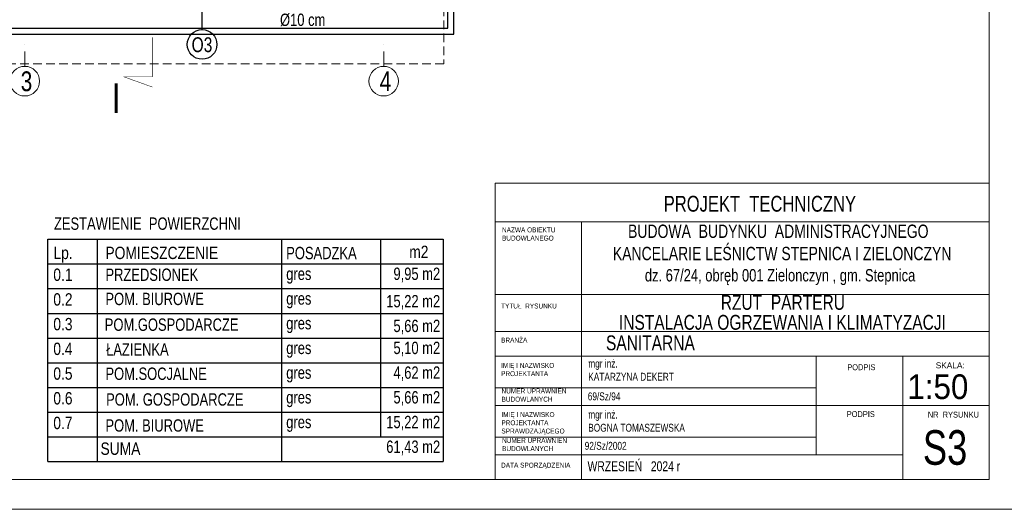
# Model space of a CAD drawing. Header units: inches. Extents: x 67073 to 287261, y -76160 to 48412.
# Tile 70 of 117: x 84219 to 85216, y -42402 to -41907. Entities that reach past the tile are written whole.
import ezdxf
from ezdxf.enums import TextEntityAlignment as Align

# ---------------------------------------------------------------- set-up
doc = ezdxf.new("R2010")
doc.units = ezdxf.units.IN
doc.header["$MEASUREMENT"] = 0
doc.linetypes.add('DASHDOT', pattern=[1, 0.5, -0.25, 0, -0.25])
doc.linetypes.add('HIDDEN', pattern=[0.375, 0.25, -0.125])
for name, color, linetype in [('## 00 TABELKA -OPISY', 7, 'Continuous'), ('A--tabelka-zest.pow.', 121, 'Continuous'), ('p--obrzeże bet.', 252, 'Continuous'), ('p--opis okna', 181, 'Continuous'), ('p--opisy dodatkowe', 33, 'Continuous')]:
    doc.layers.add(name, color=color, linetype=linetype)
for name, color, linetype, lineweight in [('A--tabelka rysunku', 7, 'Continuous', 0), ('p-- linia przekroju I-AB', 116, 'Continuous', 40), ('p--dach', 2, 'Continuous', 30), ('p--osie konstr.-NR', 1, 'DASHDOT', 15)]:
    doc.layers.add(name, color=color, linetype=linetype, lineweight=lineweight)
doc.styles.add('1-50', font='arial.ttf', dxfattribs={"width": 0.75, "height": 12.5})
doc.styles.add('1-500', font='arial.ttf', dxfattribs={"width": 0.75, "height": 1.25})
doc.styles.add('Arial narrow', font='arial.ttf', dxfattribs={"width": 0.75})
doc.styles.get("Standard").update_dxf_attribs({"font": 'ARIAL.TTF', "width": 0.75})

msp = doc.modelspace()

# ---------------------------------------------------------------- linework, layer by layer
at = {"linetype": 'Continuous', "lineweight": 18}
for points in [[(83130.462, -42402.179), (85230.462, -42402.179), (85230.462, -40917.179), (83130.462, -40917.179)], [(83291.09, -42372.179), (85200.462, -42372.179), (85200.462, -40947.179), (83291.09, -40947.179)]]:
    msp.add_lwpolyline(points, close=True, dxfattribs=at)
at = {"layer": 'A--tabelka rysunku', "linetype": 'Continuous'}
for p, q in [((85200.462, -42072.179), (84700.462, -42072.179)), ((85200.462, -42111.241), (84700.462, -42111.241)), ((84787.962, -42111.241), (84787.962, -42372.179)), ((85200.462, -42184.679), (84700.462, -42184.679)), ((85200.462, -42184.679), (84700.462, -42184.679)), ((85200.462, -42222.179), (84700.462, -42222.179)), ((85200.462, -42247.179), (84700.462, -42247.179)), ((85025.462, -42347.179), (85025.462, -42247.179)), ((85112.962, -42372.179), (85112.962, -42247.179)), ((85025.462, -42279.179), (84700.462, -42279.179)), ((85112.962, -42297.179), (84700.462, -42297.179)), ((85112.962, -42297.179), (85200.462, -42297.179)), ((85025.462, -42329.179), (84700.462, -42329.179)), ((85112.962, -42347.179), (84700.462, -42347.179))]:
    msp.add_line(p, q, dxfattribs=at)
msp.add_lwpolyline([(84700.462, -42372.179), (85200.462, -42372.179), (85200.462, -42072.179), (84700.462, -42072.179)], close=True, dxfattribs=at)
at = {"layer": 'A--tabelka-zest.pow.', "color": 0}
for p, q in [((84297.831, -42128.867), (84297.831, -42353.867)), ((84484.346, -42128.867), (84484.346, -42353.867)), ((84584.346, -42128.867), (84584.346, -42328.867)), ((84247.831, -42153.867), (84647.831, -42153.867)), ((84247.831, -42178.867), (84647.831, -42178.867)), ((84247.831, -42203.867), (84647.831, -42203.867)), ((84247.831, -42228.867), (84647.831, -42228.867)), ((84247.831, -42253.867), (84647.831, -42253.867)), ((84247.831, -42278.867), (84647.831, -42278.867)), ((84247.831, -42303.867), (84647.831, -42303.867)), ((84247.831, -42328.867), (84647.831, -42328.867)), ((84247.831, -42328.867), (84647.831, -42328.867)), ((84247.831, -42353.867), (84647.831, -42353.867))]:
    msp.add_line(p, q, dxfattribs=at)
msp.add_lwpolyline([(84247.831, -42353.867), (84247.831, -42128.867), (84647.831, -42128.867), (84647.831, -42353.867)], dxfattribs=at)
at = {"layer": 'p-- linia przekroju I-AB', "color": 0, "const_width": 0.5}
msp.add_lwpolyline([(84353.575, -41924.443), (84353.575, -41964.454), (84324.548, -41964.454), (84353.575, -41974.865)], dxfattribs=at)
at = {"layer": 'p--dach', "color": 0, "linetype": 'HIDDEN', "lineweight": 20, "ltscale": 35}
msp.add_lwpolyline([(83368.585, -41106.923), (84648.585, -41106.923), (84648.585, -41951.323), (83368.585, -41951.323)], close=True, dxfattribs=at)
at = {"layer": 'p--obrzeże bet.', "color": 0, "linetype": 'Continuous', "ltscale": 35}
for points in [[(84205.185, -41921.323), (84658.585, -41921.323), (84658.585, -41136.923), (83358.585, -41136.923), (83358.585, -41927.323), (83811.985, -41927.323)], [(84199.185, -41915.323), (84652.585, -41915.323), (84652.585, -41142.923), (83364.585, -41142.923), (83364.585, -41921.323), (83817.985, -41921.323)]]:
    msp.add_lwpolyline(points, dxfattribs=at)
at = {"layer": 'p--opis okna', "color": 0}
msp.add_line((84403.89, -41916.785), (84403.89, -41839.323), dxfattribs=at)
msp.add_circle((84403.89, -41931.785), 15, dxfattribs=at)
at = {"layer": 'p--osie konstr.-NR', "color": 0, "linetype": 'DASHDOT', "ltscale": 30}
for p, q in [((84224.385, -41953.922), (84224.385, -41928.922)), ((84587.635, -41953.922), (84587.635, -41928.922))]:
    msp.add_line(p, q, dxfattribs=at)
at = {"layer": 'p--osie konstr.-NR', "color": 0, "linetype": 'Continuous', "ltscale": 35}
for centre in [(84224.385, -41968.922), (84587.635, -41968.922)]:
    msp.add_circle(centre, 15, dxfattribs=at)

# ---------------------------------------------------------------- texts
at = {"layer": '## 00 TABELKA -OPISY', "ltscale": 35, "char_height": 15, "attachment_point": 2, "style": 'Arial narrow'}
for s, insert, width in [('RZUT  PARTERU', (84991.639, -42185.314), 589.37616), ('INSTALACJA OGRZEWANIA I KLIMATYZACJI', (84991.168, -42205.475), 589.37616), ('SANITARNA', (84857.546, -42226.252), 627.98218)]:
    msp.add_mtext(s, dxfattribs=dict(at, insert=insert, width=width))
at = {"layer": '## 00 TABELKA -OPISY', "char_height": 8, "width": 277.17637, "attachment_point": 1}
for s, insert in [('\\W0.75;mgr inż.\\PKATARZYNA DEKERT', (84794.675, -42250.701)), ('\\W0.75;mgr inż.\\PBOGNA TOMASZEWSKA', (84794.675, -42302.293))]:
    msp.add_mtext(s, dxfattribs=dict(at, insert=insert))
at = {"layer": '## 00 TABELKA -OPISY', "attachment_point": 1, "style": 'Arial narrow'}
for s, insert, char_height, width in [('\\P69/Sz/94', (84794.176, -42270.534), 8, 277.17637), ('92/Sz/2002', (84791.08, -42333.934), 8, 219.89178), ('WRZESIEŃ   2024 r', (84793.965, -42353.606), 10, 277.17637)]:
    msp.add_mtext(s, dxfattribs=dict(at, insert=insert, char_height=char_height, width=width))
at = {"layer": 'A--tabelka rysunku', "style": 'Arial narrow'}
msp.add_text('SKALA:', height=6, dxfattribs=at).set_placement((85146.322, -42253.513), align=Align.TOP_LEFT)
at = {"layer": 'A--tabelka rysunku', "style": 'Arial narrow', "width": 0.908571}
msp.add_text('1:50', height=25, dxfattribs=at).set_placement((85117.586, -42265.614), align=Align.TOP_LEFT)
at = {"layer": 'A--tabelka rysunku', "ltscale": 35, "insert": (84968.368, -42084.967), "char_height": 16, "width": 627.98218, "attachment_point": 2, "style": 'Arial narrow'}
msp.add_mtext('PROJEKT  TECHNICZNY', dxfattribs=at)
at = {"layer": 'A--tabelka rysunku'}
for s, insert, char_height, width, attachment_point, style in [('NAZWA OBIEKTU\\PBUDOWLANEGO', (84707.387, -42116.916), 5, 277.17637, 1, 'Arial narrow'), ('{\\H0.75x;BUDOWA  BUDYNKU  ADMINISTRACYJNEGO\\P  KANCELARIE LEŚNICTW STEPNICA I ZIELONCZYN\\P\\H0.9259x; dz. 67/24, obręb 001 Zielonczyn , gm. Stepnica}', (84986.971, -42114.075), 18, 597.29156, 2, '1-500'), ('TYTUŁ  RYSUNKU', (84706.481, -42193.947), 5, 277.17637, 1, 'Arial narrow'), ('BRANŻA', (84706.481, -42228.454), 5, 277.17637, 1, 'Arial narrow'), ('IMIĘ I NAZWISKO \\PPROJEKTANTA', (84706.481, -42254.062), 5, 277.17637, 1, 'Arial narrow'), ('PODPIS ', (85056.814, -42255.398), 6, 277.17637, 1, 'Arial narrow'), ('NUMER UPRAWNIEŃ \\PBUDOWLANYCH', (84706.926, -42279.925), 5, 277.17637, 1, 'Arial narrow'), ('IMIĘ I NAZWISKO \\PPROJEKTANTA\\PSPRAWDZAJĄCEGO', (84706.765, -42303.791), 5, 277.17637, 1, 'Arial narrow'), ('PODPIS  ', (85056.246, -42302.852), 6, 277.17637, 1, 'Arial narrow'), ('NR  RYSUNKU', (85138.308, -42303.39), 6, 72.14614, 1, 'Arial narrow'), ('S3', (85133.332, -42322.114), 35, 65.0967, 1, 'Arial narrow'), ('NUMER UPRAWNIEŃ \\PBUDOWLANYCH', (84707.446, -42329.942), 5, 277.17637, 1, 'Arial narrow'), ('DATA SPORZĄDZENIA', (84706.481, -42355.003), 5, 277.17637, 1, 'Arial narrow')]:
    msp.add_mtext(s, dxfattribs=dict(at, insert=insert, char_height=char_height, width=width, attachment_point=attachment_point, style=style))
at = {"layer": 'A--tabelka-zest.pow.', "color": 0, "width": 0.8}
for s, p in [('Lp.', (84253.487, -42136.449)), ('POMIESZCZENIE', (84306.074, -42136.449)), ('m2', (84613.531, -42135.397)), ('0.1', (84253.335, -42158.535)), ('0.2', (84253.335, -42183.535)), ('0.3', (84253.335, -42208.535)), ('0.4', (84253.335, -42233.535)), ('0.5', (84253.335, -42258.535)), ('0.6', (84253.335, -42283.535)), ('0.7', (84253.335, -42308.535)), ('SUMA', (84301.079, -42334.563))]:
    msp.add_text(s, height=12.5, dxfattribs=at).set_placement(p, align=Align.TOP_LEFT)
at = {"layer": 'A--tabelka-zest.pow.', "color": 0, "ltscale": 35, "insert": (84253.986, -42106.843), "char_height": 12.5, "width": 402.19685, "attachment_point": 1}
msp.add_mtext('ZESTAWIENIE  POWIERZCHNI   ', dxfattribs=at)
at = {"layer": 'A--tabelka-zest.pow.', "color": 0, "char_height": 12.5, "style": '1-50'}
for s, insert, width, attachment_point in [('POSADZKA', (84489.02, -42136.585), 100, 1), ('\\pxqr;9,95 m2', (84581.35, -42157.59), 63.48431, 1), ('gres', (84489.02, -42157.59), 100, 1), ('\\pxqr;15,22 m2', (84581.35, -42200.145), 63.48431, 7), ('gres', (84489.02, -42182.59), 100, 1), ('gres', (84489.02, -42207.59), 100, 1), ('\\pxqr;5,66 m2', (84581.35, -42225.145), 63.48431, 7), ('gres', (84489.02, -42232.59), 100, 1), ('\\pxqr;5,10 m2', (84581.35, -42232.59), 63.48431, 1), ('\\pxqr;4,62 m2', (84581.35, -42257.59), 63.48431, 1), ('gres', (84489.02, -42257.59), 100, 1), ('gres', (84489.02, -42282.59), 100, 1), ('\\pxqr;5,66 m2', (84581.35, -42282.59), 63.48431, 1), ('\\pxqr;15,22 m2', (84581.35, -42307.59), 63.48431, 1), ('gres', (84489.02, -42307.59), 100, 1), ('\\pxqr;61,43 m2', (84581.35, -42332.59), 63.48431, 1)]:
    msp.add_mtext(s, dxfattribs=dict(at, insert=insert, width=width, attachment_point=attachment_point))
at = {"layer": 'A--tabelka-zest.pow.', "color": 0, "char_height": 12.5, "attachment_point": 1}
for s, insert, width in [('PRZEDSIONEK', (84306.074, -42158.535), 74.28), ('POM. BIUROWE', (84306.074, -42183.037), 133.69486), ('POM.GOSPODARCZE', (84305.389, -42209.069), 72.19), ('ŁAZIENKA', (84306.758, -42234.078), 150.3188), ('POM.SOCJALNE', (84306.074, -42258.74), 150.3188), ('POM. GOSPODARCZE', (84306.758, -42284.772), 211.26936), ('POM. BIUROWE', (84306.074, -42311.097), 133.69486)]:
    msp.add_mtext(s, dxfattribs=dict(at, insert=insert, width=width))
at = {"layer": 'p-- linia przekroju I-AB', "color": 0, "insert": (84321.562, -41971.037), "char_height": 30, "width": 72.0009, "attachment_point": 3}
msp.add_mtext('\\W0.8;I', dxfattribs=at)
at = {"layer": 'p--opis okna', "color": 0, "insert": (84393.28, -41924.535), "char_height": 15, "width": 74.01038, "attachment_point": 1, "style": '1-50'}
msp.add_mtext('O3', dxfattribs=at)
at = {"layer": 'p--opisy dodatkowe', "color": 0, "insert": (84482.729, -41879.73), "char_height": 12.5, "width": 177.1707, "attachment_point": 1, "style": '1-50'}
msp.add_mtext('rura spustowa\\P%%c10 cm', dxfattribs=at)
at = {"layer": 'p--osie konstr.-NR', "color": 0, "linetype": 'Continuous', "ltscale": 35, "char_height": 20, "width": 63.5564, "attachment_point": 1}
for s, insert in [('3', (84220.345, -41959.03)), ('4', (84583.595, -41959.03))]:
    msp.add_mtext(s, dxfattribs=dict(at, insert=insert))

doc.saveas('drawing.dxf')
